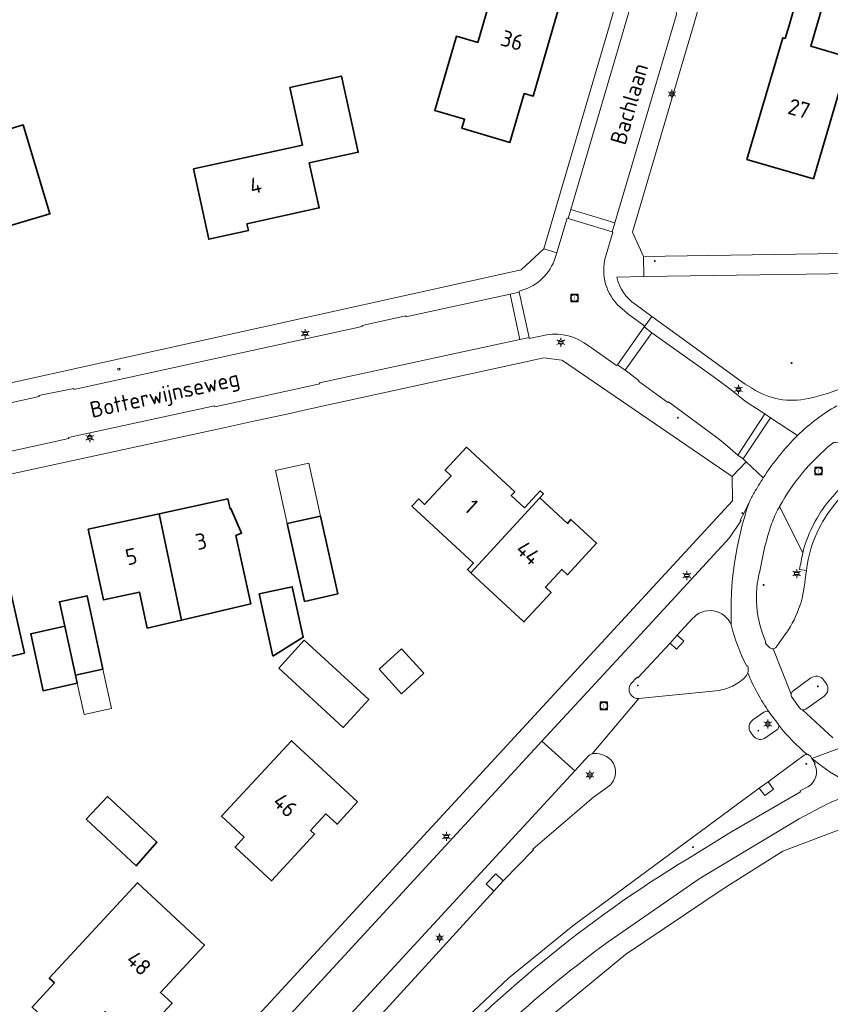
# Model space of a CAD drawing. Header units: metres. Extents: x 140853 to 145288, y 474558 to 480269.
# Tile 221 of 256: x 143728 to 143819, y 478140 to 478251. Entities that reach past the tile are written whole.
import ezdxf
from ezdxf.enums import TextEntityAlignment as Align

# ---------------------------------------------------------------- set-up
doc = ezdxf.new("R2010")
doc.units = ezdxf.units.M
doc.header["$MEASUREMENT"] = 0
for name, color, linetype, lineweight in [('B-WE-GR-BEPLANTING_CULTUUR_BOSPLANTSOEN-G', 90, 'GR-PLANTSOEN', 18), ('B-WE-GR-GRAS_KRUIDENRIJK-G', 80, 'Continuous', 18), ('B-WE-KL-ET_LS_OV_LICHTMAST-S', 190, 'Continuous', 18), ('B-WE-KL-WATER_BRANDLEIDING_PUT-S', 150, 'Continuous', 18), ('B-WE-OG-BEBOUWING-G', 7, 'Continuous', 35), ('B-WE-OG-BEBOUWING_BIJGEBOUW-G', 7, 'Continuous', 18), ('B-WE-OG-BEBOUWING_HUISNUMMER-T18', 10, 'Continuous', 18), ('B-WE-OG-BEBOUWING_LUIFEL-G', 7, 'Continuous', 18), ('B-WE-OG-BEBOUWING_STRAATNAAM-T18', 10, 'Continuous', 18), ('B-WE-OG-TERREIN_ERF-G', 7, 'Continuous', 18), ('B-WE-RI-GWA_RIOOLPUT-S', 30, 'Continuous', 18), ('B-WE-VH-VERHARDING_ASFALT-G', 252, 'Continuous', 18), ('B-WE-VH-VERHARDING_BEDRIJFSVLOERPLAAT-G', 252, 'Continuous', 18), ('B-WE-VH-VERHARDING_BETONSTRAATSTEEN-G', 252, 'Continuous', 18), ('B-WE-VH-VERHARDING_OPEN-G', 252, 'Continuous', 18), ('B-WE-VH-VERHARDING_TEGEL-G', 252, 'Continuous', 18), ('X-XX-XX-ALGEMEEN-S', 7, 'Continuous', 18)]:
    doc.layers.add(name, color=color, linetype=linetype, lineweight=lineweight)
doc.styles.add('NLCS-ISO', font='txt')
doc.linetypes.add('GR-PLANTSOEN', pattern='A,0,[179,NLCS.shx,S=2,R=0,X=0,Y=0],-4', length=4)

# ---------------------------------------------------------------- blocks, each defined once
blk = doc.blocks.new('SIE-WEG_AFVALBAK_TYPE_01')
for radius in [0.25, 0.156]:
    blk.add_circle((0, 0), radius)
blk = doc.blocks.new('B-SIE-WEG_LICHTMAST-SO')
at = {"ltscale": 0.1}
for p, q in [((-1.1, 0.63), (-2.19, 1.27)), ((0, 1.27), (0, 2.53)), ((1.1, 0.63), (2.19, 1.27)), ((-1.1, -0.63), (-2.19, -1.27)), ((0, -1.27), (0, -2.53)), ((1.1, -0.63), (2.19, -1.27))]:
    blk.add_line(p, q, dxfattribs=at)
at = {"flags": 128}
for points in [[(-1.16, 0.5), (1.16, 0.5)], [(-1.16, -0.5), (1.16, -0.5)]]:
    blk.add_lwpolyline(points, dxfattribs=at)
at = {"ltscale": 0.1}
blk.add_circle((0, 0), 1.27, dxfattribs=at)
at = {"style": 'NLCS-ISO'}
blk.add_attdef('TYPE', text='', height=1.8, dxfattribs=at).set_placement((0, 2.53), align=Align.BOTTOM_CENTER)
blk = doc.blocks.new('SRI-PUT_INSPECTIE-SO')
at = {"lineweight": -3, "flags": 128}
blk.add_lwpolyline([(-2, -2), (2, -2), (2, 2), (-2, 2)], close=True, dxfattribs=at)
at = {"lineweight": -3, "ltscale": 1.5}
blk.add_circle((0, 0), 2, dxfattribs=at)
at = {"ltscale": 0.1, "style": 'NLCS-ISO'}
blk.add_text('I', height=2.5, dxfattribs=at).set_placement((0, -0.01), align=Align.MIDDLE_CENTER)
blk = doc.blocks.new('SIE-WEG_STRAATPOT_BRANDKRAAN-SO')
blk.add_ellipse((0, 0), major_axis=(-0.729, 0), ratio=0.685994)
at = {"style": 'NLCS-ISO'}
blk.add_text('BR', height=0.4, dxfattribs=at).set_placement((-0.3, -0.15))

msp = doc.modelspace()

# ---------------------------------------------------------------- linework, layer by layer
at = {"layer": 'B-WE-GR-BEPLANTING_CULTUUR_BOSPLANTSOEN-G', "ltscale": 0.2, "flags": 128}
msp.add_lwpolyline([(143762.23, 478114.513), (143735.617, 478086.122), (143699.26, 478046.685), (143699.26, 478046.685, 0.0234154), (143689.359, 478035.142), (143689.359, 478035.142), (143681.399, 478025.377), (143661.276, 478000), (143664.456, 478000), (143645.77, 477975.999), (143638.187, 477966.209), (143636.481, 477964.247), (143638.769, 477960.117), (143656.18, 477930.843), (143661.312, 477922.01), (143682.6, 477887.67), (143684.597, 477886.227), (143685.929, 477885.783), (143688.786, 477886.183), (143730.048, 477890.754), (143716.818, 477959.65), (143725.56, 477964.227), (143719.027, 477999.933), (143716.842, 477999.529), (143716.755, 478000), (143712.724, 478021.916), (143734.483, 478044.592), (143748.604, 478047.81), (143746.199, 478059.667), (143746.199, 478059.667, -0.0849861), (143746.159, 478070.257), (143746.159, 478070.257, -0.1951968), (143751.705, 478076.294), (143751.705, 478076.294), (143756.58, 478077.437), (143764.79, 478078.01), (143803.017, 478119.728), (143903.065, 478126.727), (143902.619, 478130.21), (143895.811, 478131.922), (143894.466, 478130.479), (143890.889, 478133.812), (143862.754, 478153.588), (143856.169, 478156.563), (143851.414, 478150.268), (143847.608, 478153.142), (143848.361, 478154.14), (143850.693, 478157.228), (143853.49, 478155.107), (143855.084, 478157.248), (143844.811, 478160.229), (143836.707, 478160.317), (143828.009, 478160.855), (143820.394, 478160.055), (143813.905, 478157.581), (143807.247, 478153.367), (143796.304, 478146.019), (143783.944, 478135.811), (143774.946, 478127.351), (143762.23, 478114.513)], format="xyb", close=True, dxfattribs=at)
at = {"layer": 'B-WE-GR-GRAS_KRUIDENRIJK-G', "ltscale": 0.2, "flags": 128}
for points in [[(143834.834, 478220.268), (143834.881, 478222.451), (143816.518, 478222.158), (143798.352, 478221.894), (143795.325, 478221.85), (143795.325, 478221.85, 0.1996831), (143797.388, 478218.81), (143797.388, 478218.81), (143799.253, 478217.443), (143802.591, 478214.996), (143808.894, 478210.426), (143809.687, 478209.873), (143810.381, 478209.483), (143810.376, 478209.464), (143810.513, 478209.355), (143810.513, 478209.355, 0.1988841), (143816.748, 478208.245), (143816.748, 478208.245, 0.1137841), (143824.788, 478211.922), (143824.788, 478211.922), (143829.771, 478216.245), (143829.771, 478216.245, -0.0433498), (143834.834, 478220.268)], [(143812.021, 478180.978), (143811.952, 478180.926), (143811.952, 478180.926, 0.0872455), (143812.462, 478180.358), (143812.462, 478180.358, 0.2020201), (143812.832, 478180.245), (143812.832, 478180.245, 0.2039233), (143813.17, 478180.432), (143813.17, 478180.432), (143814.041, 478181.637), (143814.041, 478181.637, 0.1419865), (143816.411, 478188.011), (143816.411, 478188.011), (143816.547, 478188.989), (143815.792, 478189.101), (143815.792, 478189.101, -0.0107586), (143816.148, 478190.963), (143816.148, 478190.963), (143813.554, 478196.167), (143813.489, 478196.038), (143813.489, 478196.038, 0.0351633), (143812.649, 478194.225), (143812.649, 478194.225, 0.0222079), (143811.825, 478191.347), (143811.825, 478191.347), (143811.372, 478189.117), (143811.359, 478189.039), (143811.359, 478189.039, 0.1729367), (143812.021, 478180.978)], [(143796.905, 478176.315, 0.6596477), (143797.797, 478174.669), (143797.797, 478174.669), (143806.412, 478175.542), (143806.412, 478175.542, 0.1894734), (143809.857, 478177.239), (143809.857, 478177.239), (143809.983, 478177.556), (143809.983, 478177.556, 0.1312336), (143809.983, 478178.318), (143809.983, 478178.318), (143809.886, 478178.288), (143809.886, 478178.288, -0.065857), (143808.136, 478182.933), (143808.136, 478182.933, 0.5636536), (143803.775, 478183.583), (143803.775, 478183.583), (143802.085, 478181.757), (143802.813, 478181.085), (143802, 478180.203), (143801.279, 478180.868), (143797.679, 478176.998), (143797.6, 478177.062), (143796.905, 478176.315)]]:
    msp.add_lwpolyline(points, format="xyb", close=True, dxfattribs=at)
for points in [[(143764.587, 478134.57), (143773.878, 478144.708), (143781.55, 478153.121), (143780.701, 478153.91), (143781.767, 478155.049), (143782.602, 478154.241), (143785.989, 478157.712), (143785.912, 478157.804), (143792.692, 478163.622), (143794.292, 478164.756), (143794.292, 478164.756, 0.4212546), (143794.831, 478167.569), (143794.831, 478167.569, 0.2562849), (143792.762, 478168.515), (143792.762, 478168.515), (143792.562, 478168.486), (143792.562, 478168.486, 0.1060204), (143792.205, 478168.304), (143792.205, 478168.304), (143790.61, 478166.572), (143762.461, 478136.059)], [(143772.538, 478131.446, -0.0722386), (143803.264, 478156.73), (143803.264, 478156.73), (143808.102, 478159.72), (143815.894, 478164.229), (143815.844, 478164.338), (143816.711, 478164.768), (143816.711, 478164.768, 0.4053725), (143817.467, 478167.329), (143817.467, 478167.329), (143817.55, 478167.389), (143817.166, 478167.959), (143817.002, 478168.203), (143817.002, 478168.203, 0.2109287), (143816.627, 478168.406), (143816.627, 478168.406, 0.1720072), (143816.289, 478168.316), (143816.289, 478168.316), (143812.26, 478165.349), (143812.864, 478164.518), (143811.895, 478163.801), (143811.266, 478164.621), (143790.412, 478149.221), (143783.2, 478143.356), (143777.273, 478137.766)], [(143824.261, 478163.91, 0.1306938), (143818.843, 478162.858), (143818.843, 478162.858), (143815.745, 478161.198), (143804.547, 478154.474), (143794.942, 478147.856), (143794.942, 478147.856, 0.0502049), (143774.128, 478129.371)]]:
    msp.add_lwpolyline(points, format="xyb", dxfattribs=at)
msp.add_lwpolyline([(143783.944, 478135.811), (143796.304, 478146.019), (143807.247, 478153.367), (143813.905, 478157.581), (143820.394, 478160.055)], dxfattribs=at)
at = {"layer": 'B-WE-OG-BEBOUWING-G', "ltscale": 0.2, "flags": 128}
for points in [[(143779.762, 478248.11), (143777.38, 478248.814), (143774.922, 478240.5), (143778.278, 478239.508), (143777.981, 478238.501), (143783.353, 478236.915), (143784.952, 478242.384), (143785.955, 478242.105), (143790.635, 478258.216), (143783.317, 478260.342), (143779.762, 478248.11)], [(143817.346, 478232.83), (143821.336, 478246.437), (143817.056, 478247.692), (143817.715, 478250), (143818.279, 478251.924), (143818.97, 478251.721), (143819.932, 478255.003), (143814.198, 478256.684), (143813.236, 478253.404), (143815.423, 478252.762), (143814.608, 478250), (143814.182, 478248.558), (143813.903, 478248.64), (143809.888, 478235.017), (143817.346, 478232.83)], [(143747.901, 478233.955), (143749.62, 478226.08), (143754.065, 478227.05), (143753.903, 478227.793), (143761.987, 478229.591), (143760.879, 478234.624), (143766.357, 478235.818), (143764.504, 478244.319), (143758.71, 478243.056), (143760.113, 478236.617), (143747.901, 478233.955)], [(143725.098, 478221.133), (143724.625, 478226.793), (143731.829, 478228.917), (143728.846, 478238.881), (143724.286, 478237.515), (143725.536, 478233.338), (143724.061, 478232.897), (143724.045, 478233.087), (143714.087, 478232.23), (143714.615, 478226.093), (143715.083, 478226.133), (143715.562, 478220.573), (143715.094, 478220.533), (143715.116, 478220.274), (143725.098, 478221.133)], [(143778.972, 478188.735), (143786.688, 478197.127), (143787.095, 478197.568), (143786.721, 478197.914), (143784.97, 478196.019), (143783.493, 478197.383), (143783.886, 478197.797), (143778.476, 478202.803), (143776.091, 478200.214), (143776.753, 478199.604), (143773.799, 478196.397), (143773.137, 478197.007), (143772.378, 478196.183), (143779.261, 478189.83), (143778.582, 478189.095), (143778.972, 478188.735)], [(143786.688, 478197.127), (143778.972, 478188.735), (143784.914, 478183.247), (143787.961, 478186.545), (143787.322, 478187.135), (143789.154, 478189.119), (143789.793, 478188.529), (143793.056, 478192.062), (143790.188, 478194.712), (143789.781, 478194.271), (143786.688, 478197.127)], [(143744.057, 478195.336), (143746.561, 478183.449), (143754.326, 478185.261), (143752.661, 478192.91), (143753.294, 478193.184), (143752.105, 478195.921), (143752.018, 478195.866), (143751.77, 478197.009), (143744.057, 478195.336)], [(143744.057, 478195.336), (143736.131, 478193.617), (143737.846, 478185.711), (143741.862, 478186.582), (143742.735, 478182.556), (143746.561, 478183.449), (143744.057, 478195.336)], [(143758.414, 478194.249), (143760.352, 478185.541), (143764.071, 478186.369), (143762.135, 478195.067), (143758.414, 478194.249)], [(143718.688, 478189.761), (143720.916, 478179.982), (143724.645, 478180.826), (143725.089, 478178.866), (143728.981, 478179.747), (143726.321, 478191.49), (143718.688, 478189.761)], [(143756.81, 478179.417), (143760.208, 478181.533), (143758.969, 478187.189), (143755.284, 478186.382), (143756.81, 478179.417)], [(143733.491, 478182.761), (143734.681, 478177.278), (143737.769, 478177.948), (143735.987, 478186.167), (143732.898, 478185.497), (143733.491, 478182.761)], [(143734.681, 478177.278), (143733.491, 478182.761), (143729.685, 478181.915), (143731.067, 478175.543), (143734.878, 478176.37), (143734.681, 478177.278)], [(143757.453, 478178.065), (143764.682, 478171.436), (143767.541, 478174.554), (143760.303, 478181.191), (143757.453, 478178.065)], [(143766.285, 478163.089), (143758.88, 478169.94), (143751.046, 478161.48), (143753.578, 478159.136), (143752.566, 478158.043), (143756.638, 478154.272), (143761.474, 478159.495), (143761.025, 478159.908), (143762.724, 478161.756), (143763.99, 478160.592), (143766.285, 478163.089)], [(143735.906, 478161.15), (143741.481, 478155.947), (143743.811, 478158.571), (143738.298, 478163.714), (143735.906, 478161.15)], [(143741.607, 478136.335), (143745.506, 478140.568), (143744.211, 478141.76), (143749.142, 478147.067), (143741.626, 478154.051), (143731.757, 478143.369), (143732.331, 478142.84), (143729.824, 478140.119), (143734.715, 478135.613), (143737.446, 478138.577), (143737.24, 478138.767), (143738.032, 478139.628), (143741.607, 478136.335)]]:
    msp.add_lwpolyline(points, close=True, dxfattribs=at)
at = {"layer": 'B-WE-OG-BEBOUWING_BIJGEBOUW-G', "ltscale": 0.2, "flags": 128}
for points in [[(143771.209, 478180.246), (143768.687, 478177.941), (143771.199, 478175.194), (143773.72, 478177.499), (143771.209, 478180.246)], [(143734.681, 478177.278), (143734.878, 478176.37), (143735.656, 478172.883), (143738.723, 478173.549), (143737.769, 478177.948), (143734.681, 478177.278)]]:
    msp.add_lwpolyline(points, close=True, dxfattribs=at)
at = {"layer": 'B-WE-OG-BEBOUWING_LUIFEL-G', "ltscale": 0.2, "flags": 128}
msp.add_lwpolyline([(143758.414, 478194.249), (143762.135, 478195.067), (143760.812, 478201.011), (143757.093, 478200.184), (143758.414, 478194.249)], close=True, dxfattribs=at)
at = {"layer": 'B-WE-OG-TERREIN_ERF-G', "ltscale": 0.2, "flags": 128}
msp.add_lwpolyline([(143670.71, 478250), (143663.216, 478227.416), (143663.216, 478227.416, -0.0465714), (143680.328, 478216.291), (143680.328, 478216.291), (143683.236, 478214.038), (143683.236, 478214.038, 0.1156687), (143700.819, 478206.694), (143700.819, 478206.694, 0.091863), (143711.879, 478206.568), (143711.879, 478206.568), (143714.47, 478207.141), (143784.596, 478222.639), (143787.142, 478225.019), (143794.491, 478250), (143796.449, 478256.87), (143798.459, 478263.686), (143796.752, 478266.075), (143738.164, 478271.84), (143710.711, 478274.522), (143675.325, 478278.015), (143672.167, 478254.392), (143670.71, 478250)], format="xyb", close=True, dxfattribs=at)
for points in [[(143779.762, 478248.11), (143783.317, 478260.342), (143790.635, 478258.216), (143785.955, 478242.105), (143784.952, 478242.384), (143783.353, 478236.915), (143777.981, 478238.501), (143778.278, 478239.508), (143774.922, 478240.5), (143777.38, 478248.814), (143779.762, 478248.11)], [(143817.715, 478250), (143817.056, 478247.692), (143821.336, 478246.437), (143817.346, 478232.83), (143809.888, 478235.017), (143813.903, 478248.64), (143814.182, 478248.558), (143814.608, 478250), (143815.423, 478252.762), (143813.236, 478253.404), (143814.198, 478256.684), (143819.932, 478255.003), (143818.97, 478251.721), (143818.279, 478251.924), (143817.715, 478250)], [(143747.901, 478233.955), (143760.113, 478236.617), (143758.71, 478243.056), (143764.504, 478244.319), (143766.357, 478235.818), (143760.879, 478234.624), (143761.987, 478229.591), (143753.903, 478227.793), (143754.065, 478227.05), (143749.62, 478226.08), (143747.901, 478233.955)], [(143715.116, 478220.274), (143715.094, 478220.533), (143715.562, 478220.573), (143715.083, 478226.133), (143714.615, 478226.093), (143714.087, 478232.23), (143724.045, 478233.087), (143724.061, 478232.897), (143725.536, 478233.338), (143724.286, 478237.515), (143728.846, 478238.881), (143731.829, 478228.917), (143724.625, 478226.793), (143725.098, 478221.133), (143715.116, 478220.274)], [(143778.972, 478188.735), (143778.582, 478189.095), (143779.261, 478189.83), (143772.378, 478196.183), (143773.137, 478197.007), (143773.799, 478196.397), (143776.753, 478199.604), (143776.091, 478200.214), (143778.476, 478202.803), (143783.886, 478197.797), (143783.493, 478197.383), (143784.97, 478196.019), (143786.721, 478197.914), (143787.095, 478197.568), (143786.688, 478197.127), (143789.781, 478194.271), (143790.188, 478194.712), (143793.056, 478192.062), (143789.793, 478188.529), (143789.154, 478189.119), (143787.322, 478187.135), (143787.961, 478186.545), (143784.914, 478183.247), (143778.972, 478188.735)], [(143746.561, 478183.449), (143742.735, 478182.556), (143741.862, 478186.582), (143737.846, 478185.711), (143736.131, 478193.617), (143744.057, 478195.336), (143751.77, 478197.009), (143752.018, 478195.866), (143752.105, 478195.921), (143753.294, 478193.184), (143752.661, 478192.91), (143754.326, 478185.261), (143746.561, 478183.449)], [(143762.135, 478195.067), (143764.071, 478186.369), (143760.352, 478185.541), (143758.414, 478194.249), (143762.135, 478195.067)], [(143720.916, 478179.982), (143716.823, 478179.055), (143717.269, 478177.085), (143713.35, 478176.285), (143710.902, 478173.618), (143706.067, 478178.056), (143708.722, 478180.912), (143709.872, 478179.843), (143712.011, 478182.22), (143710.712, 478187.955), (143718.688, 478189.761), (143726.321, 478191.49), (143728.981, 478179.747), (143725.089, 478178.866), (143724.645, 478180.826), (143720.916, 478179.982)], [(143756.81, 478179.417), (143755.284, 478186.382), (143758.969, 478187.189), (143760.208, 478181.533), (143756.81, 478179.417)], [(143733.491, 478182.761), (143732.898, 478185.497), (143735.987, 478186.167), (143737.769, 478177.948), (143734.681, 478177.278), (143734.878, 478176.37), (143731.067, 478175.543), (143729.685, 478181.915), (143733.491, 478182.761)], [(143757.453, 478178.065), (143760.303, 478181.191), (143767.541, 478174.554), (143764.682, 478171.436), (143757.453, 478178.065)], [(143766.285, 478163.089), (143763.99, 478160.592), (143762.724, 478161.756), (143761.025, 478159.908), (143761.474, 478159.495), (143756.638, 478154.272), (143752.566, 478158.043), (143753.578, 478159.136), (143751.046, 478161.48), (143758.88, 478169.94), (143766.285, 478163.089)], [(143735.906, 478161.15), (143738.298, 478163.714), (143743.811, 478158.571), (143741.481, 478155.947), (143735.906, 478161.15)], [(143741.607, 478136.335), (143738.032, 478139.628), (143737.24, 478138.767), (143737.446, 478138.577), (143734.715, 478135.613), (143729.824, 478140.119), (143732.331, 478142.84), (143731.757, 478143.369), (143741.626, 478154.051), (143749.142, 478147.067), (143744.211, 478141.76), (143745.506, 478140.568), (143741.607, 478136.335)]]:
    msp.add_lwpolyline(points, close=True, dxfattribs=at)
for points in [[(143805.125, 478254.334), (143803.898, 478250), (143801.917, 478243.344), (143797.067, 478226.878), (143798.312, 478224.163), (143834.865, 478224.696), (143841.56, 478224.771), (143845.095, 478226.406), (143863.293, 478245.793), (143867.171, 478250), (143876.781, 478260.427)], [(143732.651, 478114.826), (143781.657, 478167.964), (143808.296, 478196.785), (143808.249, 478199.54), (143789.234, 478212.503), (143789.177, 478212.53), (143787.164, 478212.808), (143786.127, 478212.587), (143761.655, 478207.234), (143757.833, 478206.396), (143754.828, 478205.771), (143751.462, 478205.02), (143704.846, 478194.909), (143697.812, 478187.316), (143655.832, 478141.75), (143627.487, 478110.949)]]:
    msp.add_lwpolyline(points, dxfattribs=at)
at = {"layer": 'B-WE-VH-VERHARDING_ASFALT-G', "ltscale": 0.2, "flags": 128}
for points in [[(143819.969, 478207.434, 0.0643955), (143815.562, 478204.122), (143815.562, 478204.122, 0.0519426), (143811.715, 478199.364), (143811.715, 478199.364, 0.0161302), (143810.71, 478197.698), (143810.71, 478197.698, 0.0097864), (143810.133, 478196.609), (143810.133, 478196.609, 0.0917594), (143808.136, 478182.933), (143808.136, 478182.933, 0.065857), (143809.886, 478178.288), (143809.886, 478178.288), (143809.983, 478178.318), (143809.983, 478178.318, -0.1312336), (143809.983, 478177.556), (143809.983, 478177.556, 0.052804), (143812.389, 478173.125), (143812.389, 478173.125), (143812.467, 478173.036), (143813.371, 478171.867), (143813.371, 478171.867, -0.1019324), (143813.458, 478171.68), (143813.458, 478171.68, 0.0473383), (143816.627, 478168.406), (143816.627, 478168.406, -0.2109287), (143817.002, 478168.203), (143817.002, 478168.203), (143817.166, 478167.959), (143820.556, 478169.215)], [(143819.498, 478170.255), (143816.117, 478173.403), (143816.117, 478173.403, -0.1961256), (143815.783, 478173.611), (143815.783, 478173.611), (143814.947, 478174.785), (143814.947, 478174.785, -0.2035364), (143814.843, 478175.168), (143814.843, 478175.168), (143812.832, 478180.245), (143812.832, 478180.245, -0.2020201), (143812.462, 478180.358), (143812.462, 478180.358, -0.0872455), (143811.952, 478180.926), (143811.952, 478180.926), (143812.021, 478180.978), (143812.021, 478180.978, -0.1729367), (143811.359, 478189.039), (143811.359, 478189.039), (143811.372, 478189.117), (143811.825, 478191.347), (143811.825, 478191.347, -0.0222079), (143812.649, 478194.225), (143812.649, 478194.225, -0.0351633), (143813.489, 478196.038), (143813.489, 478196.038), (143813.554, 478196.167), (143813.554, 478196.167, -0.0961089), (143819.374, 478203.156)], [(143822.028, 478198.834, 0.0885165), (143817.968, 478193.731), (143817.968, 478193.731, 0.0832769), (143816.547, 478188.989), (143816.547, 478188.989), (143816.411, 478188.011), (143816.411, 478188.011, -0.1419865), (143814.041, 478181.637), (143814.041, 478181.637), (143813.17, 478180.432), (143813.17, 478180.432, -0.2039233), (143812.832, 478180.245), (143812.832, 478180.245), (143814.843, 478175.168), (143814.843, 478175.168, -0.2058824), (143815.047, 478175.508), (143815.047, 478175.508), (143817.068, 478176.973), (143817.068, 478176.973, -0.4224938), (143818.479, 478176.755), (143818.479, 478176.755), (143818.781, 478176.339), (143818.781, 478176.339, -0.4244469), (143818.535, 478174.944), (143818.535, 478174.944), (143816.502, 478173.488), (143816.502, 478173.488, -0.1950469), (143816.117, 478173.403), (143816.117, 478173.403), (143819.498, 478170.255)], [(143777.273, 478137.766), (143783.2, 478143.356), (143790.412, 478149.221), (143811.266, 478164.621), (143812.26, 478165.349), (143816.289, 478168.316), (143816.289, 478168.316, -0.1720072), (143816.627, 478168.406), (143816.627, 478168.406, -0.0473383), (143813.458, 478171.68), (143813.458, 478171.68, -0.3103513), (143813.25, 478171.151), (143813.25, 478171.151), (143812.008, 478170.29), (143812.008, 478170.29, -0.4144234), (143810.599, 478170.482), (143810.599, 478170.482), (143810.325, 478170.855), (143810.325, 478170.855, -0.4146982), (143810.552, 478172.266), (143810.552, 478172.266), (143811.771, 478173.144), (143811.771, 478173.144, -0.3672661), (143812.389, 478173.125), (143812.389, 478173.125, -0.052804), (143809.983, 478177.556), (143809.983, 478177.556), (143809.857, 478177.239), (143809.857, 478177.239, -0.1894734), (143806.412, 478175.542), (143806.412, 478175.542), (143797.797, 478174.669), (143792.562, 478168.486), (143792.762, 478168.515), (143792.762, 478168.515, -0.2562849), (143794.831, 478167.569), (143794.831, 478167.569, -0.4212546), (143794.292, 478164.756), (143794.292, 478164.756), (143792.692, 478163.622), (143785.912, 478157.804), (143785.989, 478157.712), (143782.602, 478154.241), (143781.55, 478153.121), (143773.878, 478144.708), (143764.587, 478134.57)], [(143820.556, 478169.215), (143817.166, 478167.959), (143817.166, 478167.959, 0.0852553), (143824.261, 478163.91)], [(143774.128, 478129.371, -0.0502049), (143794.942, 478147.856), (143794.942, 478147.856), (143804.547, 478154.474), (143815.745, 478161.198), (143818.843, 478162.858), (143818.843, 478162.858, -0.1306938), (143824.261, 478163.91), (143824.261, 478163.91, -0.0852553), (143817.166, 478167.959), (143817.166, 478167.959), (143817.55, 478167.389), (143817.467, 478167.329), (143817.467, 478167.329, -0.4053725), (143816.711, 478164.768), (143816.711, 478164.768), (143815.844, 478164.338), (143815.894, 478164.229), (143808.102, 478159.72), (143803.264, 478156.73), (143803.264, 478156.73, 0.0722386), (143772.538, 478131.446)]]:
    msp.add_lwpolyline(points, format="xyb", dxfattribs=at)
msp.add_lwpolyline([(143797.797, 478174.669, -0.6596477), (143796.905, 478176.315), (143796.905, 478176.315), (143797.6, 478177.062), (143797.679, 478176.998), (143801.279, 478180.868), (143802.085, 478181.757), (143803.775, 478183.583), (143803.775, 478183.583, -0.5636536), (143808.136, 478182.933), (143808.136, 478182.933, -0.0917594), (143810.133, 478196.609), (143810.133, 478196.609, 0.0097372), (143809.618, 478195.529), (143809.618, 478195.529), (143809.151, 478194.636), (143809.246, 478194.592), (143807.957, 478192.647), (143797.124, 478180.899), (143786.942, 478169.904), (143790.61, 478166.572), (143792.205, 478168.304), (143792.205, 478168.304, -0.1060204), (143792.562, 478168.486), (143792.562, 478168.486), (143797.797, 478174.669)], format="xyb", close=True, dxfattribs=at)
at = {"layer": 'B-WE-VH-VERHARDING_BEDRIJFSVLOERPLAAT-G', "ltscale": 0.2, "flags": 128}
msp.add_lwpolyline([(143812.55, 478206.107), (143811.904, 478206.521), (143808.878, 478201.917), (143809.48, 478201.49), (143812.55, 478206.107)], close=True, dxfattribs=at)
msp.add_lwpolyline([(143815.792, 478189.101), (143816.547, 478188.989), (143816.547, 478188.989, -0.0832769), (143817.968, 478193.731), (143817.968, 478193.731, -0.0885165), (143822.028, 478198.834), (143822.028, 478198.834, -0.1040118), (143828.183, 478202.032), (143828.183, 478202.032), (143829.172, 478202.309), (143828.96, 478203.024), (143827.514, 478202.609), (143826.218, 478202.15), (143826.218, 478202.15, 0.0749142), (143821.929, 478199.731), (143821.929, 478199.731, 0.0490316), (143818.821, 478196.456), (143818.821, 478196.456, 0.1043266), (143816.148, 478190.963), (143816.148, 478190.963, 0.0107586), (143815.792, 478189.101)], format="xyb", close=True, dxfattribs=at)
at = {"layer": 'B-WE-VH-VERHARDING_BETONSTRAATSTEEN-G', "ltscale": 0.2, "flags": 128}
for points in [[(143798.459, 478263.686), (143796.449, 478256.87), (143794.491, 478250), (143787.142, 478225.019), (143788.597, 478224.564), (143788.612, 478224.61), (143789.749, 478228.425), (143789.857, 478228.407), (143790.157, 478229.404), (143795.385, 478247.176), (143799.555, 478261.342), (143799.825, 478262.358), (143799.727, 478262.388), (143799.727, 478262.388, 0.263902), (143799.216, 478266.068), (143799.216, 478266.068), (143798.459, 478263.686)], [(143802.614, 478254.656, 0.3899179), (143803.057, 478254.855), (143803.057, 478254.855), (143803.416, 478256.023), (143803.528, 478256.003), (143804.638, 478259.815), (143804.535, 478259.845), (143799.555, 478261.342), (143795.385, 478247.176), (143790.157, 478229.404), (143795.109, 478227.906), (143798.599, 478239.738), (143801.996, 478251.243), (143801.996, 478251.243, 0.3495066), (143801.765, 478251.737), (143801.765, 478251.737, -0.4223056), (143801.064, 478252.972), (143801.064, 478252.972), (143801.352, 478253.953), (143801.352, 478253.953, -0.4096685), (143802.614, 478254.656)], [(143788.316, 478223.664, -0.239933), (143784.398, 478220.28), (143784.398, 478220.28), (143784.403, 478220.163), (143785.502, 478215.086), (143785.518, 478214.969), (143787.473, 478215.383), (143787.473, 478215.383, -0.2092722), (143792.103, 478214.168), (143792.103, 478214.168), (143795.286, 478211.936), (143795.394, 478212.029), (143798.39, 478216.285), (143798.454, 478216.352), (143796.712, 478217.626), (143795.943, 478218.263), (143795.943, 478218.263, -0.2804535), (143793.96, 478223.716), (143793.96, 478223.716), (143794.893, 478226.874), (143794.802, 478226.929), (143789.857, 478228.407), (143789.749, 478228.425), (143788.612, 478224.61), (143788.597, 478224.564), (143788.316, 478223.664)], [(143788.316, 478223.664), (143788.597, 478224.564), (143787.142, 478225.019), (143784.596, 478222.639), (143714.47, 478207.141), (143714.905, 478205.172), (143714.912, 478205.06), (143715.94, 478205.235), (143730.612, 478208.471), (143730.598, 478208.571), (143734.5, 478209.37), (143734.525, 478209.272), (143747.129, 478212.024), (143766.803, 478216.33), (143766.789, 478216.438), (143771.678, 478217.498), (143771.708, 478217.394), (143783.376, 478219.933), (143784.403, 478220.163), (143784.398, 478220.28), (143784.398, 478220.28, 0.239933), (143788.316, 478223.664)], [(143841.56, 478224.771), (143834.865, 478224.696), (143798.312, 478224.163), (143798.352, 478221.894), (143816.518, 478222.158), (143834.881, 478222.451), (143834.834, 478220.268), (143834.834, 478220.268, -0.0322767), (143837.015, 478221.641), (143837.015, 478221.641), (143841.56, 478224.771)], [(143809.48, 478201.49), (143809.808, 478201.178), (143811.715, 478199.364), (143811.715, 478199.364, -0.0519426), (143815.562, 478204.122), (143815.562, 478204.122), (143812.55, 478206.107), (143809.48, 478201.49)], [(143816.117, 478173.403, 0.1950469), (143816.502, 478173.488), (143816.502, 478173.488), (143818.535, 478174.944), (143818.535, 478174.944, 0.4244469), (143818.781, 478176.339), (143818.781, 478176.339), (143818.479, 478176.755), (143818.479, 478176.755, 0.4224938), (143817.068, 478176.973), (143817.068, 478176.973), (143815.047, 478175.508), (143815.047, 478175.508, 0.2058824), (143814.843, 478175.168), (143814.843, 478175.168, 0.2035364), (143814.947, 478174.785), (143814.947, 478174.785), (143815.783, 478173.611), (143815.783, 478173.611, 0.1961256), (143816.117, 478173.403)], [(143810.599, 478170.482, 0.4144234), (143812.008, 478170.29), (143812.008, 478170.29), (143813.25, 478171.151), (143813.25, 478171.151, 0.3103513), (143813.458, 478171.68), (143813.458, 478171.68, 0.1019324), (143813.371, 478171.867), (143813.371, 478171.867), (143812.467, 478173.036), (143812.389, 478173.125), (143812.389, 478173.125, 0.3672661), (143811.771, 478173.144), (143811.771, 478173.144), (143810.552, 478172.266), (143810.552, 478172.266, 0.4146982), (143810.325, 478170.855), (143810.325, 478170.855), (143810.599, 478170.482)]]:
    msp.add_lwpolyline(points, format="xyb", close=True, dxfattribs=at)
for points in [[(143801.996, 478251.243), (143798.599, 478239.738), (143795.109, 478227.906), (143794.802, 478226.929), (143794.893, 478226.874), (143793.96, 478223.716), (143793.96, 478223.716, 0.2804535), (143795.943, 478218.263), (143795.943, 478218.263), (143796.712, 478217.626), (143798.454, 478216.352), (143799.253, 478217.443), (143797.388, 478218.81), (143797.388, 478218.81, -0.1996831), (143795.325, 478221.85), (143795.325, 478221.85), (143798.352, 478221.894), (143798.312, 478224.163), (143798.312, 478224.163), (143797.067, 478226.878), (143801.917, 478243.344), (143803.898, 478250), (143805.125, 478254.334)], [(143824.788, 478211.922, -0.1137841), (143816.748, 478208.245), (143816.748, 478208.245, -0.1988841), (143810.513, 478209.355), (143810.513, 478209.355), (143810.376, 478209.464), (143810.381, 478209.483), (143809.687, 478209.873), (143808.894, 478210.426), (143802.591, 478214.996), (143799.253, 478217.443), (143798.454, 478216.352), (143798.39, 478216.285), (143799.228, 478215.609), (143804.933, 478211.574), (143806.539, 478210.413), (143808.145, 478209.225), (143809.707, 478207.967), (143810.543, 478207.386), (143811.904, 478206.521), (143812.55, 478206.107), (143815.562, 478204.122), (143815.562, 478204.122, -0.0643955), (143819.969, 478207.434)], [(143704.846, 478194.909), (143751.462, 478205.02), (143754.828, 478205.771), (143757.833, 478206.396), (143761.655, 478207.234), (143786.127, 478212.587), (143786.127, 478212.587), (143787.164, 478212.808), (143789.177, 478212.53), (143789.234, 478212.503), (143808.249, 478199.54), (143809.808, 478201.178), (143809.48, 478201.49), (143808.878, 478201.917), (143807.463, 478203.134), (143806.684, 478203.758), (143801.1, 478207.875), (143801.037, 478207.798), (143797.741, 478210.183), (143797.791, 478210.284), (143796.25, 478211.435), (143795.394, 478212.029), (143795.286, 478211.936), (143792.103, 478214.168), (143792.103, 478214.168, 0.2092722), (143787.473, 478215.383), (143787.473, 478215.383), (143785.518, 478214.969), (143785.502, 478215.086), (143784.453, 478214.856), (143762.033, 478209.995), (143762.053, 478209.896), (143750.283, 478207.331), (143750.275, 478207.44), (143733.917, 478203.869), (143733.936, 478203.758), (143723.91, 478201.573)], [(143731.375, 478109.607), (143760.056, 478140.705), (143786.942, 478169.904), (143797.124, 478180.899), (143807.957, 478192.647), (143809.246, 478194.592), (143809.151, 478194.636), (143809.618, 478195.529), (143809.618, 478195.529, -0.0097372), (143810.133, 478196.609), (143810.133, 478196.609, -0.0097864), (143810.71, 478197.698), (143810.71, 478197.698, -0.0161302), (143811.715, 478199.364), (143811.715, 478199.364), (143809.808, 478201.178), (143808.249, 478199.54), (143808.249, 478199.54), (143808.296, 478196.785), (143781.657, 478167.964), (143732.651, 478114.826)]]:
    msp.add_lwpolyline(points, format="xyb", dxfattribs=at)
for points in [[(143790.157, 478229.404), (143789.857, 478228.407), (143794.802, 478226.929), (143795.109, 478227.906), (143790.157, 478229.404)], [(143762.033, 478209.995), (143784.453, 478214.856), (143783.376, 478219.933), (143771.708, 478217.394), (143771.678, 478217.498), (143766.789, 478216.438), (143766.803, 478216.33), (143747.129, 478212.024), (143734.525, 478209.272), (143734.5, 478209.37), (143730.598, 478208.571), (143730.612, 478208.471), (143715.94, 478205.235), (143717.054, 478200.222), (143723.89, 478201.686), (143723.91, 478201.573), (143733.936, 478203.758), (143733.917, 478203.869), (143750.275, 478207.44), (143750.283, 478207.331), (143762.053, 478209.896), (143762.033, 478209.995)], [(143784.453, 478214.856), (143785.502, 478215.086), (143784.403, 478220.163), (143783.376, 478219.933), (143784.453, 478214.856)], [(143796.25, 478211.435), (143799.228, 478215.609), (143798.39, 478216.285), (143795.394, 478212.029), (143796.25, 478211.435)], [(143799.228, 478215.609), (143796.25, 478211.435), (143797.791, 478210.284), (143797.741, 478210.183), (143801.037, 478207.798), (143801.1, 478207.875), (143806.684, 478203.758), (143807.463, 478203.134), (143808.878, 478201.917), (143811.904, 478206.521), (143810.543, 478207.386), (143809.707, 478207.967), (143808.145, 478209.225), (143806.539, 478210.413), (143804.933, 478211.574), (143799.228, 478215.609)], [(143639.897, 478003.113), (143658.968, 478023.779), (143681.482, 478048.229), (143706.201, 478074.971), (143734.476, 478105.65), (143762.461, 478136.059), (143790.61, 478166.572), (143786.942, 478169.904), (143760.056, 478140.705), (143731.375, 478109.607), (143704.186, 478080.077), (143679.781, 478053.681), (143635.926, 478006.093), (143639.555, 478002.725), (143639.897, 478003.113)]]:
    msp.add_lwpolyline(points, close=True, dxfattribs=at)
at = {"layer": 'B-WE-VH-VERHARDING_OPEN-G', "ltscale": 0.2, "flags": 128}
for points in [[(143802.085, 478181.757), (143801.279, 478180.868), (143802, 478180.203), (143802.813, 478181.085), (143802.085, 478181.757)], [(143811.266, 478164.621), (143811.895, 478163.801), (143812.864, 478164.518), (143812.26, 478165.349), (143811.266, 478164.621)], [(143781.55, 478153.121), (143782.602, 478154.241), (143781.767, 478155.049), (143780.701, 478153.91), (143781.55, 478153.121)]]:
    msp.add_lwpolyline(points, close=True, dxfattribs=at)
at = {"layer": 'B-WE-VH-VERHARDING_TEGEL-G', "ltscale": 0.2, "flags": 128}
msp.add_lwpolyline([(143826.218, 478202.15), (143819.675, 478203.377), (143819.374, 478203.156), (143819.374, 478203.156, 0.0961089), (143813.554, 478196.167), (143813.554, 478196.167), (143816.148, 478190.963), (143816.148, 478190.963, -0.1043266), (143818.821, 478196.456), (143818.821, 478196.456, -0.0490316), (143821.929, 478199.731), (143821.929, 478199.731, -0.0749142), (143826.218, 478202.15)], format="xyb", close=True, dxfattribs=at)

# ---------------------------------------------------------------- block references
at = {"layer": 'B-WE-KL-ET_LS_OV_LICHTMAST-S', "xscale": 0.2, "yscale": 0.2, "zscale": 0.2}
for p in [(143801.5, 478242.344), (143760.432, 478215.523), (143789.06, 478214.552), (143808.958, 478209.273), (143736.301, 478203.859), (143803.169, 478188.438), (143815.465, 478188.659), (143812.23, 478171.82), (143792.309, 478166.114), (143776.228, 478159.226), (143775.481, 478147.856)]:
    msp.add_blockref('B-SIE-WEG_LICHTMAST-SO', p, dxfattribs=at)
at = {"layer": 'B-WE-KL-WATER_BRANDLEIDING_PUT-S', "xscale": 0.2, "yscale": 0.2, "zscale": 0.2}
msp.add_blockref('SIE-WEG_STRAATPOT_BRANDKRAAN-SO', (143739.536, 478211.538), dxfattribs=at)
at = {"layer": 'B-WE-RI-GWA_RIOOLPUT-S', "xscale": 0.2, "yscale": 0.2, "zscale": 0.2}
for p in [(143790.584, 478219.507), (143817.904, 478200.137), (143793.867, 478173.85)]:
    msp.add_blockref('SRI-PUT_INSPECTIE-SO', p, dxfattribs=at)
at = {"layer": 'X-XX-XX-ALGEMEEN-S', "xscale": 0.2, "yscale": 0.2, "zscale": 0.2}
for p in [(143799.576, 478223.636), (143814.892, 478212.218), (143802.155, 478206.096), (143809.38, 478195.419), (143811.764, 478187.379), (143797.678, 478176.12), (143817.84, 478176.022), (143811.169, 478171.068), (143816.54, 478167.359), (143803.841, 478158.023)]:
    msp.add_blockref('SIE-WEG_AFVALBAK_TYPE_01', p, dxfattribs=at)

# ---------------------------------------------------------------- texts
at = {"layer": 'B-WE-OG-BEBOUWING_HUISNUMMER-T18', "style": 'NLCS-ISO'}
for s, rotation, p in [('36', 343.8, (143783.601, 478248.34)), ('27', 343.6, (143815.732, 478240.698)), ('4', 12.5, (143754.856, 478232.103)), ('1', 317.4, (143779.03, 478196.172)), ('3', 12.2, (143748.762, 478192.264)), ('44', 317.3, (143785.408, 478190.958)), ('5', 12.2, (143740.942, 478190.567)), ('46', 317.4, (143758.182, 478162.726)), ('48', 317.1, (143741.788, 478145.028))]:
    msp.add_text(s, height=1.8, rotation=rotation, dxfattribs=at).set_placement(p, align=Align.MIDDLE_CENTER)
at = {"layer": 'B-WE-OG-BEBOUWING_STRAATNAAM-T18', "style": 'NLCS-ISO'}
for s, rotation, p in [('Bachlaan', 73.7, (143796.708, 478241.231)), ('Botterwijnseweg', 12.3, (143744.68, 478208.763))]:
    msp.add_text(s, height=1.8, rotation=rotation, dxfattribs=at).set_placement(p, align=Align.MIDDLE_CENTER)

doc.saveas('drawing.dxf')
